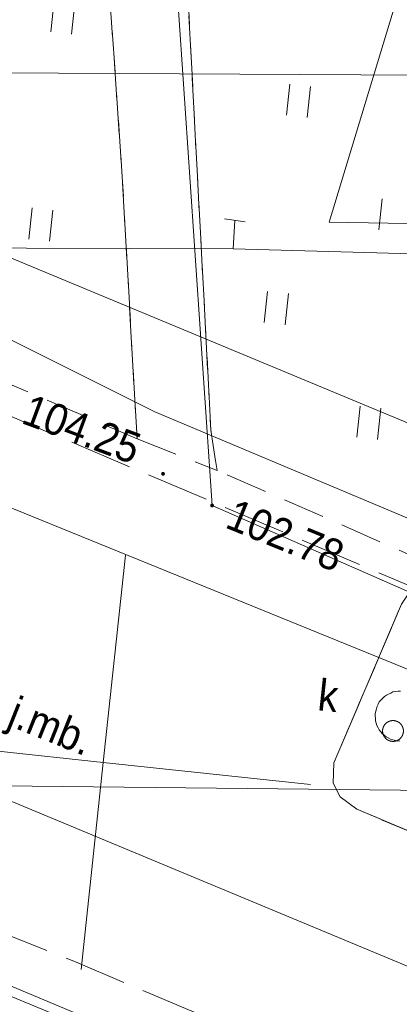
# Model space of a CAD drawing. Header units: millimetres. Extents: x -165388 to 921073, y -295343 to 494042.
# Tile 35 of 117: x 225079 to 234184, y 68052 to 91679. Entities that reach past the tile are written whole.
import ezdxf
from ezdxf.xclip import XClip

# ---------------------------------------------------------------- set-up
doc = ezdxf.new("R2010")
doc.units = ezdxf.units.MM
doc.header["$MEASUREMENT"] = 0
doc.header["$XCLIPFRAME"] = 0
for name, pattern in [('1.5_0.5', [2000, 1500, -500]), ('mz1.0_0.5', [1500, 1000, -500]), ('Wipeout_Contour', [1000, 0, -1000])]:
    doc.linetypes.add(name, pattern=pattern)
for name, color, linetype, lineweight in [('20231207_mdcp_Kolska_2-4_6_0_Nr_pióra__1', 7, 'Continuous', 13), ('bg-woz-oz.6640.12006.2023.pge-1_rzut_5__PKIG-01 RAMKA_Nr_pióra__7', 7, 'Continuous', 18), ('bg-woz-oz.6640.12006.2023.pge-1_rzut_5_chodnik (powierzchnia)_Nr_pióra__7', 7, 'Continuous', 18), ('bg-woz-oz.6640.12006.2023.pge-1_rzut_5_jezdnia (powierzchnia)-Atr17_Nr_pióra__7', 7, 'Continuous', 18), ('bg-woz-oz.6640.12006.2023.pge-1_rzut_5_jezdnia (powierzchnia)_Nr_pióra__7', 7, 'Continuous', 18), ('bg-woz-oz.6640.12006.2023.pge-1_rzut_5_krawężnik (linia)_Nr_pióra__7', 7, 'Continuous', 18), ('bg-woz-oz.6640.12006.2023.pge-1_rzut_5_punkt wysokościowy sztuczny-Atr2_Nr_pióra__7', 7, 'Continuous', 18), ('bg-woz-oz.6640.12006.2023.pge-1_rzut_5_punkt zmiany cech lub źródła danych o położeniu przewodu (sieć elektroenergetyczna)_Nr_pióra__7', 7, 'Continuous', 18), ('bg-woz-oz.6640.12006.2023.pge-1_rzut_5_trawnik (powierzchnia) - symbol_Nr_pióra__7', 7, 'Continuous', 18), ('bg-woz-oz.6640.12006.2023.pge-1_rzut_5_trawnik (powierzchnia)_Nr_pióra__7', 7, 'Continuous', 18), ('bg-woz-oz.6640.12006.2023.pge-1_rzut_5_właz okrągły - siec kanalizacyjna (punkt)-Atr17_Nr_pióra__7', 7, 'Continuous', 18), ('bg-woz-oz.6640.12006.2023.pge-1_rzut_5_właz okrągły - siec kanalizacyjna (punkt)_Nr_pióra__7', 7, 'Continuous', 18)]:
    doc.layers.add(name, color=color, linetype=linetype, lineweight=lineweight)
for name, color, linetype, lineweight, true_color in [('bg-woz-oz.6640.12006.2023.pge-1_rzut_5_komora podziemna - przewód kanalizacyjny (powierzchnia)_Nr_pióra__34', 7, 'Continuous', 18, 0x4b4b4b), ('bg-woz-oz.6640.12006.2023.pge-1_rzut_5_przewód elektroenergetyczny (linia)_Nr_pióra__1', 7, 'Continuous', 18, 0x4c4c4c), ('bg-woz-oz.6640.12006.2023.pge-1_rzut_5_przewód gazowy (linia)_Nr_pióra__40', 7, 'Continuous', 18, 0xbcbcbc), ('bg-woz-oz.6640.12006.2023.pge-1_rzut_5_przewód kanalizacyjny (linia)_Nr_pióra__34', 7, 'Continuous', 18, 0x4b4b4b), ('bg-woz-oz.6640.12006.2023.pge-1_rzut_5_przewód wodociągowy (linia)_Nr_pióra__5', 7, 'Continuous', 18, 0x1d1d1d), ('bg-woz-oz.6640.12006.2023.pge-1_rzut_5_punkt o określonej wysokości (sieć gazowa)-Atr2_Nr_pióra__40', 7, 'Continuous', 18, 0xbcbcbc), ('bg-woz-oz.6640.12006.2023.pge-1_rzut_5_Zakres_Nr_pióra__3', 7, 'Continuous', 18, 0x959595), ('ZD_DIM_Nr_pióra__48', 7, 'Continuous', 13, 0xa80f02)]:
    doc.layers.add(name, color=color, linetype=linetype, lineweight=lineweight, true_color=true_color)
for name, color, linetype in [('bg-woz-oz.6640.12006.2023.pge-1_rzut_5_punkt o określonej wysokości (sieć gazowa)', 7, 'Continuous'), ('bg-woz-oz.6640.12006.2023.pge-1_rzut_5_punkt wysokościowy sztuczny', 7, 'Continuous'), ('INW_GEO', 7, 'Continuous'), ('ZD_DIM', 7, 'Continuous'), ('ZD_INNE', 7, 'Continuous')]:
    doc.layers.add(name, color=color, linetype=linetype)
doc.styles.add('GENERATED_STYLE_1', font='txt')
doc.styles.add('GENERATED_STYLE_4', font='txt')
doc.dimstyles.new('GENERATED_STYLE__2', dxfattribs={"dimtxt": 1000, "dimasz": 678.571429, "dimexe": 0.18, "dimexo": 20, "dimgap": 0.09, "dimtad": 1, "dimlfac": 0.001, "dimzin": 0, "dimdsep": 46, "dimtxsty": 'GENERATED_STYLE_4', "dimblk": 'ARROWHEAD_17', "dimblk1": 'ARROWHEAD_17', "dimblk2": 'ARROWHEAD_17', "dimcen": 0.09, "dimclrd": 256, "dimclre": 256, "dimclrt": 256, "dimadec": 0, "dimazin": 0, "dimtfac": 1, "dimtdec": 4, "dimtmove": 0, "dimatfit": 3, "dimfxl": 0, "dimtolj": 1, "dimtzin": 0, "dimarcsym": 0})
picture_1 = doc.add_image_def('image1.tif', size_in_pixel=(4961, 3508))

# ---------------------------------------------------------------- blocks, each defined once
blk = doc.blocks.new('Rysunek_2_5', base_point=(-8071116842, -4961354755))
at = {"layer": 'bg-woz-oz.6640.12006.2023.pge-1_rzut_5_punkt o określonej wysokości (sieć gazowa)', "linetype": 'Continuous', "lineweight": 0, "true_color": 0xbcbcbc}
blk.add_hatch(color=9, dxfattribs=at).paths.add_polyline_path([(229738, 80017, 1), (229648, 80027, 1)])
at = {"layer": 'bg-woz-oz.6640.12006.2023.pge-1_rzut_5_punkt wysokościowy sztuczny', "linetype": 'Continuous', "lineweight": 0, "true_color": 0x000000}
blk.add_hatch(color=18, dxfattribs=at).paths.add_polyline_path([(228562, 80776, 1), (228472, 80786, 1)])
at = {"layer": 'bg-woz-oz.6640.12006.2023.pge-1_rzut_5__PKIG-01 RAMKA_Nr_pióra__7', "linetype": 'Continuous'}
for q in [(227614, 78826), (222112, 74385), (226552, 68883), (232055, 73323)]:
    blk.add_line((227083, 73854), q, dxfattribs=at)
at = {"layer": 'bg-woz-oz.6640.12006.2023.pge-1_rzut_5_chodnik (powierzchnia)_Nr_pióra__7', "linetype": 'mz1.0_0.5', "flags": 128}
for points in [[(227893, 81622), (229813, 80864), (229665, 81825), (228632, 101345), (226616, 101299), (227539, 87905)], [(250706, 70647), (249074, 76272), (248801, 75969), (243901, 73878), (234512, 78059), (234238, 77656), (232708, 74068), (232614, 73847), (232601, 73355), (232767, 73026), (233168, 72731), (239617, 70021), (240586, 69586), (240834, 69459), (241746, 69049), (242687, 68728), (242911, 68663), (243884, 68449), (244875, 68313), (245107, 68318), (246106, 68352), (247058, 68411), (247283, 68448), (248245, 68697), (249147, 69134), (249308, 69237), (250080, 69869)]]:
    blk.add_lwpolyline(points, close=True, dxfattribs=at)
at = {"layer": 'bg-woz-oz.6640.12006.2023.pge-1_rzut_5_jezdnia (powierzchnia)_Nr_pióra__7', "linetype": '1.5_0.5', "flags": 128}
blk.add_lwpolyline([(241224, 62850), (241675, 62641), (242111, 62393), (242523, 62108), (242923, 61803), (243107, 61643), (243290, 61473), (243632, 61104), (243931, 60700), (244188, 60280), (244411, 59824), (244593, 59362), (244723, 58886), (244811, 58393), (244858, 57896), (244855, 57393), (244802, 56896), (244710, 56413), (244568, 55925), (244416, 55539), (250746, 70733), (250706, 70647), (250080, 69869), (249308, 69237), (249147, 69134), (248245, 68697), (247283, 68448), (247058, 68411), (246106, 68352), (245107, 68318), (244875, 68313), (243884, 68449), (242911, 68663), (242687, 68728), (241746, 69049), (240834, 69459), (240586, 69586), (239617, 70021), (233168, 72731), (232767, 73026), (232601, 73355), (232614, 73847), (232708, 74068), (234238, 77656), (234512, 78059), (215311, 86225), (213072, 81084), (210520, 75744), (219600, 71777), (226421, 69068), (237023, 64566)], close=True, dxfattribs=at)
at = {"layer": 'bg-woz-oz.6640.12006.2023.pge-1_rzut_5_komora podziemna - przewód kanalizacyjny (powierzchnia)_Nr_pióra__34', "linetype": 'Continuous', "flags": 128}
blk.add_lwpolyline([(234198, 74371), (234138, 74368), (234089, 74383), (234030, 74399), (233972, 74416), (233914, 74442), (233867, 74467), (233821, 74512), (233775, 74547), (233739, 74591), (233704, 74635), (233679, 74688), (233645, 74742), (233630, 74794), (233617, 74856), (233613, 74917), (233609, 74977), (233605, 75028), (233621, 75087), (233637, 75145), (233654, 75204), (233679, 75251), (233705, 75309), (233750, 75354), (233784, 75391), (233829, 75437), (233874, 75472), (233926, 75497), (233979, 75521), (234032, 75546), (234094, 75559), (234155, 75563), (234215, 75566)], dxfattribs=at)
at = {"layer": 'bg-woz-oz.6640.12006.2023.pge-1_rzut_5_krawężnik (linia)_Nr_pióra__7', "linetype": 'Continuous', "flags": 128}
blk.add_lwpolyline([(239617, 70021), (233168, 72731), (232767, 73026), (232601, 73355), (232614, 73847), (232708, 74068), (234238, 77656)], dxfattribs=at)
at = {"layer": 'bg-woz-oz.6640.12006.2023.pge-1_rzut_5_przewód elektroenergetyczny (linia)_Nr_pióra__1', "linetype": 'Continuous', "flags": 128}
for points in [[(245102, 84460), (245258, 84795), (245811, 86014), (245482, 86602), (242892, 86647), (232501, 86822), (237922, 104707)], [(247639, 76485), (241910, 78868), (240129, 79611), (215045, 90045), (212380, 83742), (194250, 91200), (194178, 90997), (198279, 75634)], [(199989, 77423), (197766, 78364), (201260, 86781), (201896, 87557), (210461, 84038), (210953, 84408), (212024, 88125), (212517, 88595), (213234, 88629), (216074, 87813), (219397, 86724), (228324, 82270), (249555, 73334), (250053, 73472), (252319, 79344), (256713, 89968), (257240, 90475), (258624, 89975), (278944, 81639)], [(98070, 87195), (122154, 87167), (124667, 87351), (132720, 87506), (140956, 87320), (153540, 87152), (161427, 87084), (167820, 86773), (170764, 86368), (176522, 85763), (182746, 84716), (187423, 83593), (190075, 82806), (196721, 79874), (199893, 78600), (215792, 71993), (220493, 70063), (230006, 66100), (233813, 64265), (233922, 62654), (241762, 59132), (239972, 54797)], [(235611, 86178), (235073, 86044), (230201, 86183), (215311, 86225), (202023, 86387), (191203, 86497), (178721, 86674), (173810, 86737), (170847, 86671)], [(230201, 86183), (230243, 86862)], [(241604, 59058), (233414, 62608), (233634, 64566), (230039, 66318), (210808, 74386), (209222, 70935), (208997, 70899)]]:
    blk.add_lwpolyline(points, dxfattribs=at)
at = {"layer": 'bg-woz-oz.6640.12006.2023.pge-1_rzut_5_przewód gazowy (linia)_Nr_pióra__40', "linetype": 'Continuous', "flags": 128}
blk.add_lwpolyline([(230922, 98204), (228469, 98024), (229693, 80022), (240327, 75346), (240098, 74898), (239197, 72118), (235849, 63555), (240661, 61814), (241062, 60956), (221778, 15256), (221212, 14854), (212493, 10435), (210484, 9705), (206939, 57), (202847, -2664), (201709, -7008), (198739, -14475), (189534, -34842), (193123, -48410), (165011, -130136), (164384, -132523)], dxfattribs=at)
at = {"layer": 'bg-woz-oz.6640.12006.2023.pge-1_rzut_5_przewód kanalizacyjny (linia)_Nr_pióra__34', "linetype": 'Continuous', "flags": 128}
blk.add_lwpolyline([(222274, 73926), (223023, 73695), (234683, 68838)], dxfattribs=at)
at = {"layer": 'bg-woz-oz.6640.12006.2023.pge-1_rzut_5_przewód wodociągowy (linia)_Nr_pióra__5', "linetype": 'Continuous', "flags": 128}
blk.add_lwpolyline([(241389, 73241), (222432, 80959), (193680, 93393), (194182, 94607)], dxfattribs=at)
at = {"layer": 'bg-woz-oz.6640.12006.2023.pge-1_rzut_5_punkt zmiany cech lub źródła danych o położeniu przewodu (sieć elektroenergetyczna)_Nr_pióra__7', "linetype": 'Continuous'}
blk.add_line((230491, 86828), (229995, 86896), dxfattribs=at)
at = {"layer": 'bg-woz-oz.6640.12006.2023.pge-1_rzut_5_trawnik (powierzchnia) - symbol_Nr_pióra__7', "linetype": 'Continuous'}
for p, q in [((225828, 91386), (225907, 92132)), ((226325, 91333), (226404, 92078)), ((231477, 89384), (231557, 90130)), ((231974, 89331), (232054, 90077)), ((233697, 86633), (233777, 87379)), ((225296, 86414), (225376, 87160)), ((225794, 86361), (225873, 87107)), ((230946, 84413), (231025, 85158)), ((231443, 84360), (231523, 85105)), ((233166, 81661), (233246, 82407)), ((233663, 81608), (233743, 82354))]:
    blk.add_line(p, q, dxfattribs=at)
at = {"layer": 'bg-woz-oz.6640.12006.2023.pge-1_rzut_5_trawnik (powierzchnia)_Nr_pióra__7', "linetype": 'mz1.0_0.5', "flags": 128}
for points in [[(175016, 101502), (174974, 100078), (175009, 97490), (175071, 96186), (175087, 96054), (175176, 95662), (175296, 95277), (175458, 94908), (175652, 94565), (175879, 94239), (176049, 94040), (176331, 93759), (176646, 93514), (176985, 93296), (177338, 93118), (178532, 92900), (180182, 92532), (182472, 92036), (184455, 91583), (186953, 90954), (190120, 90002), (195729, 88287), (198617, 87264), (213072, 81084), (215311, 86225), (215605, 86907), (227893, 81622), (227539, 87905), (226616, 101299), (220691, 101379), (214705, 101455)], [(249074, 76272), (249055, 76374), (243621, 78604), (228632, 101345), (229665, 81825), (229813, 80864), (234790, 78683), (234512, 78059), (243901, 73878), (248801, 75969)]]:
    blk.add_lwpolyline(points, close=True, dxfattribs=at)
at = {"layer": 'bg-woz-oz.6640.12006.2023.pge-1_rzut_5_właz okrągły - siec kanalizacyjna (punkt)_Nr_pióra__7', "linetype": 'Continuous'}
blk.add_circle((234033, 74610), 250, dxfattribs=at)
at = {"layer": 'bg-woz-oz.6640.12006.2023.pge-1_rzut_5_Zakres_Nr_pióra__3', "linetype": 'Continuous', "flags": 128}
blk.add_lwpolyline([(144371, 83224), (154122, 76410), (165754, 73930), (244519, 73078), (250727, 73008), (262388, 75221), (272272, 81789), (278839, 91677), (281061, 103337)], dxfattribs=at)
at = {"layer": 'bg-woz-oz.6640.12006.2023.pge-1_rzut_5_jezdnia (powierzchnia)-Atr17_Nr_pióra__7', "linetype": 'Continuous', "insert": (224844, 75005), "char_height": 750, "attachment_point": 4, "rotation": 338.1648, "style": 'GENERATED_STYLE_1'}
blk.add_mtext('\\A1;{\\W0.900000x;\\fArial|b0|i0|c238|p38;j.mb.}', dxfattribs=at)
at = {"layer": 'bg-woz-oz.6640.12006.2023.pge-1_rzut_5_punkt o określonej wysokości (sieć gazowa)-Atr2_Nr_pióra__40', "linetype": 'Continuous', "insert": (230116, 79845), "char_height": 750, "attachment_point": 4, "rotation": 337.8448, "style": 'GENERATED_STYLE_1'}
blk.add_mtext('\\A1;{\\W0.900000x;\\fArial|b0|i0|c238|p38;102.78}', dxfattribs=at)
at = {"layer": 'bg-woz-oz.6640.12006.2023.pge-1_rzut_5_punkt wysokościowy sztuczny-Atr2_Nr_pióra__7', "linetype": 'Continuous', "insert": (225084, 81999), "char_height": 750, "attachment_point": 7, "rotation": 339.6098, "style": 'GENERATED_STYLE_1'}
blk.add_mtext('\\A1;{\\W0.900000x;\\fArial|b0|i0|c238|p38;104.25}', dxfattribs=at)
at = {"layer": 'bg-woz-oz.6640.12006.2023.pge-1_rzut_5_właz okrągły - siec kanalizacyjna (punkt)-Atr17_Nr_pióra__7', "linetype": 'Continuous', "insert": (232204, 75111), "char_height": 750, "attachment_point": 7, "rotation": 353.9018, "style": 'GENERATED_STYLE_1'}
blk.add_mtext('\\A1;{\\W0.900000x;\\fArial|b0|i0|c238|p38;k}', dxfattribs=at)
blk = doc.blocks.new('Rysunek_3_6', base_point=(188222, 121799))
at = {"layer": '20231207_mdcp_Kolska_2-4_6_0_Nr_pióra__1'}
image = blk.add_image(picture_1, insert=(75928, 59123), size_in_units=(210000, 148500), rotation=-6.09824, dxfattribs=at)
image.set_boundary_path([(-0.5, -0.5), (4960.5, 3507.5)])
blk = doc.blocks.new('*D31')
at = {"layer": 'ZD_DIM_Nr_pióra__48', "linetype": 'Continuous'}
for p, q in [((166148, 91219), (165874, 90221)), ((166015, 91390), (166007, 90050)), ((250860, 89761), (251133, 90760)), ((251000, 90930), (250993, 89591)), ((166011, 90720), (165699, 90722)), ((250996, 90260), (166011, 90720)), ((251309, 90259), (250996, 90260))]:
    blk.add_line(p, q, dxfattribs=at)
at = {"color": 254, "linetype": 'Wipeout_Contour', "lineweight": 0, "ltscale": 910310.633013}
blk.add_wipeout([(207065, 90698), (209945, 90682), (209950, 91682), (207070, 91698)], dxfattribs=at).dxf.layer = 'ZD_DIM'
at = {"layer": 'ZD_DIM_Nr_pióra__48', "insert": (207065, 90698), "char_height": 1000, "attachment_point": 7, "rotation": 359.69, "style": 'GENERATED_STYLE_4'}
blk.add_mtext('\\A1;{\\fArial Narrow|b0|i0|c238|p34;84,99}', dxfattribs=at)
blk = doc.blocks.new('ARROWHEAD_17')
at = {"color": 0, "linetype": 'Continuous', "lineweight": 0}
for p, q in [((-0.188, -0.7), (0.188, 0.7)), ((0, 0), (-1, 0))]:
    blk.add_line(p, q, dxfattribs=at)
blk = doc.blocks.new('*D32')
at = {"layer": 'ZD_DIM_Nr_pióra__48', "linetype": 'Continuous'}
for p, q in [((178842, 92151), (179115, 93149)), ((251011, 92930), (251004, 91591)), ((251007, 92260), (178978, 92650)), ((250871, 91761), (251144, 92760)), ((251320, 92259), (251007, 92260))]:
    blk.add_line(p, q, dxfattribs=at)
at = {"color": 254, "linetype": 'Wipeout_Contour', "lineweight": 0, "ltscale": 937246.732644}
blk.add_wipeout([(213554, 92663), (216434, 92647), (216439, 93647), (213559, 93663)], dxfattribs=at).dxf.layer = 'ZD_DIM'
at = {"layer": 'ZD_DIM_Nr_pióra__48', "insert": (213554, 92663), "char_height": 1000, "attachment_point": 7, "rotation": 359.69, "style": 'GENERATED_STYLE_4'}
blk.add_mtext('\\A1;{\\fArial Narrow|b0|i0|c238|p34;72,03}', dxfattribs=at)

msp = doc.modelspace()

# ---------------------------------------------------------------- block references
at = {"layer": 'INW_GEO', "color": 151, "linetype": 'Continuous', "lineweight": 13, "true_color": 0x80c2ff}
ref = msp.add_blockref('Rysunek_2_5', (-8071116841.926, -4961354754.727), dxfattribs=at)
XClip(ref).set_block_clipping_path([(-195425.9394250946, -263123.0086484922), (606609.6817159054, -348810.9449165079), (694192.2923495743, 470958.7517303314), (-107843.3287914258, 556646.6879983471)])
at = {"layer": 'ZD_INNE', "color": 151, "linetype": 'Continuous', "lineweight": 13, "true_color": 0x80c2ff}
ref = msp.add_blockref('Rysunek_3_6', (188221.593, 121798.6), dxfattribs=at)
XClip(ref).set_block_clipping_path([(75928.0302199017, 59123.2504848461), (284739.4774660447, 36814.2388748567), (300515.1557528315, 184473.9502032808), (91703.7085066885, 206782.9618132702)])

# ---------------------------------------------------------------- next in the draw order: dimensions: what is measured, and where the dimension line sits
at = {"layer": 'ZD_DIM', "color": 14, "linetype": 'Continuous', "lineweight": 13, "true_color": 0xa80f02}
dim = msp.add_linear_dim(base=(166011.084, 90720.085), p1=(251065.344, 103001.483), p2=(166082.524, 103924.73), angle=179.6900204, dimstyle='GENERATED_STYLE__2', dxfattribs=at)
dim.commit()
dim.dimension.update_dxf_attribs({"geometry": '*D31', "text_midpoint": (208777.241, 91188.721), "dimtype": 160, "text_rotation": 359.6900204})

# ---------------------------------------------------------------- next in the draw order: dimensions: what is measured, and where the dimension line sits
dim = msp.add_linear_dim(base=(178978.436, 92649.959), p1=(251065.344, 103001.483), p2=(179056.257, 107034.08), angle=179.6900204, dimstyle='GENERATED_STYLE__2', dxfattribs=at)
dim.commit()
dim.dimension.update_dxf_attribs({"geometry": '*D32', "text_midpoint": (215266.327, 93153.643), "dimtype": 160, "text_rotation": 359.6900204})

doc.saveas('drawing.dxf')
